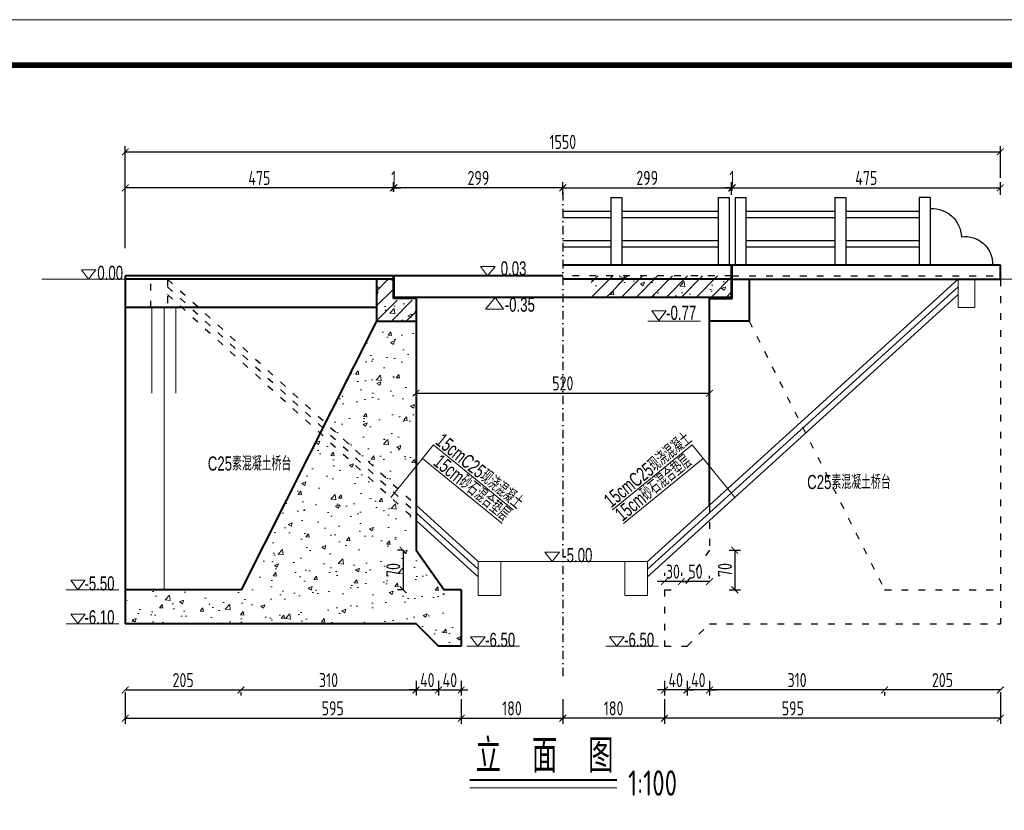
# Model space of a CAD drawing. Header units: inches. Extents: x 112594 to 193184, y 44995 to 116598.
# Tile 35 of 153: x 113900 to 115644, y 75945 to 77345. Entities that reach past the tile are written whole.
import ezdxf

# ---------------------------------------------------------------- set-up
doc = ezdxf.new("R2010")
doc.units = ezdxf.units.IN
doc.header["$MEASUREMENT"] = 0
doc.linetypes.add('ACAD_ISO03W100', pattern=[30, 12, -18])
doc.linetypes.add('DASHDOTX2', pattern=[2, 1, -0.5, 0, -0.5])
doc.layers.get('0').update_dxf_attribs({"lineweight": 15})
for name, color, linetype, lineweight in [('BM1', 7, 'Continuous', 15), ('文字', 7, 'Continuous', 20), ('细实线', 4, 'Continuous', 25), ('虚线', 2, 'ACAD_ISO03W100', 25), ('轮廓线', 1, 'Continuous', 40)]:
    doc.layers.add(name, color=color, linetype=linetype, lineweight=lineweight)
doc.layers.add('轴线', color=3, linetype='DASHDOTX2')
doc.styles.add('HZTXT', font='tssdeng.shx', dxfattribs={"width": 0.75, "bigfont": 'hztxt.shx'})
doc.styles.get("Standard").update_dxf_attribs({"font": 'hztxt_e.shx', "width": 0.7, "bigfont": 'hztxt.shx'})
doc.dimstyles.new('3', dxfattribs={"dimtxt": 25, "dimasz": 12, "dimexe": 10, "dimexo": 30, "dimgap": 5, "dimtad": 1, "dimdec": 0, "dimzin": 0, "dimdsep": 46, "dimtxsty": 'HZTXT', "dimblk": 'ARCHTICK', "dimcen": 0, "dimclrt": 7, "dimazin": 2, "dimtfac": 1, "dimtdec": 0, "dimtix": 1, "dimtmove": 2, "dimatfit": 3, "dimfxl": 250, "dimtolj": 1, "dimtzin": 0, "dimarcsym": 0})
doc.dimstyles.new('6', dxfattribs={"dimtxt": 25, "dimasz": 12, "dimexe": 10, "dimexo": 130, "dimgap": 5, "dimtad": 1, "dimdec": 0, "dimzin": 0, "dimdsep": 46, "dimtxsty": 'HZTXT', "dimblk": 'ARCHTICK', "dimcen": 0, "dimclrt": 7, "dimazin": 2, "dimtfac": 1, "dimtdec": 0, "dimtix": 1, "dimtmove": 2, "dimatfit": 3, "dimfxl": 250, "dimtolj": 1, "dimtzin": 0, "dimarcsym": 0})

# ---------------------------------------------------------------- blocks, each defined once
blk = doc.blocks.new('_ArchTick')
at = {"color": 0, "linetype": 'ByBlock', "const_width": 0.15}
blk.add_lwpolyline([(-0.5, -0.5), (0.5, 0.5)], dxfattribs=at)
blk = doc.blocks.new('*D203')
at = {"color": 0, "lineweight": -2}
for p, q in [((114562.1, 77040.3), (114562.1, 77057.3)), ((114563.1, 77040.3), (114563.1, 77057.3)), ((114562.1, 77047.3), (114550.1, 77047.3)), ((114562.1, 77047.3), (114563.1, 77047.3)), ((114563.1, 77047.3), (114575.1, 77047.3))]:
    blk.add_line(p, q, dxfattribs=at)
at = {"color": 0, "lineweight": -2, "xscale": 12, "yscale": 12, "zscale": 12}
blk.add_blockref('_ArchTick', (114562.1, 77047.3), dxfattribs=at)
at = {"color": 0, "lineweight": -2, "xscale": 12, "yscale": 12, "zscale": 12, "rotation": 180}
blk.add_blockref('_ArchTick', (114563.1, 77047.3), dxfattribs=at)
at = {"color": 7, "insert": (114562.6, 77064.8), "char_height": 25, "attachment_point": 5, "style": 'HZTXT'}
blk.add_mtext('\\A1;1', dxfattribs=at)
blk = doc.blocks.new('三角形')
at = {"layer": '轮廓线', "color": 0, "lineweight": 20}
for p, q in [((24441.9, 199232.1), (24477.5, 199232.1)), ((24459.3, 199208.6), (24441.9, 199232.1)), ((24477.5, 199232.1), (24459.3, 199208.6))]:
    blk.add_line(p, q, dxfattribs=at)
blk = doc.blocks.new('*D204')
at = {"color": 0, "lineweight": -2}
for p, q in [((115637.1, 76157.8), (115432.1, 76157.8)), ((115432.1, 76153.8), (115432.1, 76147.8)), ((115637.1, 76153.8), (115637.1, 76147.8))]:
    blk.add_line(p, q, dxfattribs=at)
at = {"color": 0, "lineweight": -2, "xscale": 12, "yscale": 12, "zscale": 12, "rotation": 180}
blk.add_blockref('_ArchTick', (115432.1, 76157.8), dxfattribs=at)
at = {"color": 0, "lineweight": -2, "xscale": 12, "yscale": 12, "zscale": 12}
blk.add_blockref('_ArchTick', (115637.1, 76157.8), dxfattribs=at)
at = {"color": 7, "insert": (115534.6, 76175.3), "char_height": 25, "attachment_point": 5, "style": 'HZTXT'}
blk.add_mtext('\\A1;205', dxfattribs=at)
blk = doc.blocks.new('*D205')
at = {"color": 0, "lineweight": -2}
for p, q in [((115122.1, 76160.4), (115122.1, 76147.8)), ((115432.1, 76157.8), (115122.1, 76157.8)), ((115432.1, 76153.8), (115432.1, 76147.8))]:
    blk.add_line(p, q, dxfattribs=at)
at = {"color": 0, "lineweight": -2, "xscale": 12, "yscale": 12, "zscale": 12, "rotation": 180}
blk.add_blockref('_ArchTick', (115122.1, 76157.8), dxfattribs=at)
at = {"color": 0, "lineweight": -2, "xscale": 12, "yscale": 12, "zscale": 12}
blk.add_blockref('_ArchTick', (115432.1, 76157.8), dxfattribs=at)
at = {"color": 7, "insert": (115277.1, 76175.3), "char_height": 25, "attachment_point": 5, "style": 'HZTXT'}
blk.add_mtext('\\A1;310', dxfattribs=at)
blk = doc.blocks.new('*D206')
at = {"color": 0, "lineweight": -2}
for p, q in [((115637.1, 76153.8), (115637.1, 76097.8)), ((115042.1, 76141.4), (115042.1, 76097.8)), ((115637.1, 76107.8), (115042.1, 76107.8))]:
    blk.add_line(p, q, dxfattribs=at)
at = {"color": 0, "lineweight": -2, "xscale": 12, "yscale": 12, "zscale": 12, "rotation": 180}
blk.add_blockref('_ArchTick', (115042.1, 76107.8), dxfattribs=at)
at = {"color": 0, "lineweight": -2, "xscale": 12, "yscale": 12, "zscale": 12}
blk.add_blockref('_ArchTick', (115637.1, 76107.8), dxfattribs=at)
at = {"color": 7, "insert": (115269.6, 76125.3), "char_height": 25, "attachment_point": 5, "style": 'HZTXT'}
blk.add_mtext('\\A1;595', dxfattribs=at)
blk = doc.blocks.new('*D207')
at = {"color": 0, "lineweight": -2}
for p, q in [((114087.1, 76157.8), (114292.1, 76157.8)), ((114087.1, 76153.8), (114087.1, 76147.8)), ((114292.1, 76153.8), (114292.1, 76147.8))]:
    blk.add_line(p, q, dxfattribs=at)
at = {"color": 0, "lineweight": -2, "xscale": 12, "yscale": 12, "zscale": 12, "rotation": 180}
blk.add_blockref('_ArchTick', (114087.1, 76157.8), dxfattribs=at)
at = {"color": 0, "lineweight": -2, "xscale": 12, "yscale": 12, "zscale": 12}
blk.add_blockref('_ArchTick', (114292.1, 76157.8), dxfattribs=at)
at = {"color": 7, "insert": (114189.6, 76175.3), "char_height": 25, "attachment_point": 5, "style": 'HZTXT'}
blk.add_mtext('\\A1;205', dxfattribs=at)
blk = doc.blocks.new('*D208')
at = {"color": 0, "lineweight": -2}
for p, q in [((114602.1, 76173.8), (114602.1, 76147.8)), ((114292.1, 76157.8), (114602.1, 76157.8)), ((114292.1, 76153.8), (114292.1, 76147.8))]:
    blk.add_line(p, q, dxfattribs=at)
at = {"color": 0, "lineweight": -2, "xscale": 12, "yscale": 12, "zscale": 12, "rotation": 180}
blk.add_blockref('_ArchTick', (114292.1, 76157.8), dxfattribs=at)
at = {"color": 0, "lineweight": -2, "xscale": 12, "yscale": 12, "zscale": 12}
blk.add_blockref('_ArchTick', (114602.1, 76157.8), dxfattribs=at)
at = {"color": 7, "insert": (114447.1, 76175.3), "char_height": 25, "attachment_point": 5, "style": 'HZTXT'}
blk.add_mtext('\\A1;310', dxfattribs=at)
blk = doc.blocks.new('*D209')
at = {"color": 0, "lineweight": -2}
for p, q in [((114087.1, 76153.8), (114087.1, 76097.8)), ((114682.1, 76141.4), (114682.1, 76097.8)), ((114087.1, 76107.8), (114682.1, 76107.8))]:
    blk.add_line(p, q, dxfattribs=at)
at = {"color": 0, "lineweight": -2, "xscale": 12, "yscale": 12, "zscale": 12, "rotation": 180}
blk.add_blockref('_ArchTick', (114087.1, 76107.8), dxfattribs=at)
at = {"color": 0, "lineweight": -2, "xscale": 12, "yscale": 12, "zscale": 12}
blk.add_blockref('_ArchTick', (114682.1, 76107.8), dxfattribs=at)
at = {"color": 7, "insert": (114454.6, 76125.3), "char_height": 25, "attachment_point": 5, "style": 'HZTXT'}
blk.add_mtext('\\A1;595', dxfattribs=at)
blk = doc.blocks.new('*D210')
at = {"color": 0, "lineweight": -2}
for p, q in [((114087.1, 77040.3), (114087.1, 77057.3)), ((114562.1, 77040.3), (114562.1, 77057.3)), ((114562.1, 77047.3), (114087.1, 77047.3))]:
    blk.add_line(p, q, dxfattribs=at)
at = {"color": 0, "lineweight": -2, "xscale": 12, "yscale": 12, "zscale": 12, "rotation": 180}
blk.add_blockref('_ArchTick', (114087.1, 77047.3), dxfattribs=at)
at = {"color": 0, "lineweight": -2, "xscale": 12, "yscale": 12, "zscale": 12}
blk.add_blockref('_ArchTick', (114562.1, 77047.3), dxfattribs=at)
at = {"color": 7, "insert": (114324.6, 77064.8), "char_height": 25, "attachment_point": 5, "style": 'HZTXT'}
blk.add_mtext('\\A1;475', dxfattribs=at)
blk = doc.blocks.new('*D211')
at = {"color": 0, "lineweight": -2}
for p, q in [((114682.1, 76141.4), (114682.1, 76097.8)), ((114862.1, 76141.4), (114862.1, 76097.8)), ((114682.1, 76107.8), (114862.1, 76107.8))]:
    blk.add_line(p, q, dxfattribs=at)
at = {"color": 0, "lineweight": -2, "xscale": 12, "yscale": 12, "zscale": 12, "rotation": 180}
blk.add_blockref('_ArchTick', (114682.1, 76107.8), dxfattribs=at)
at = {"color": 0, "lineweight": -2, "xscale": 12, "yscale": 12, "zscale": 12}
blk.add_blockref('_ArchTick', (114862.1, 76107.8), dxfattribs=at)
at = {"color": 7, "insert": (114772.1, 76125.3), "char_height": 25, "attachment_point": 5, "style": 'HZTXT'}
blk.add_mtext('\\A1;180', dxfattribs=at)
blk = doc.blocks.new('*D212')
at = {"color": 0, "lineweight": -2}
for p, q in [((115162.1, 77042.2), (115162.1, 77057.3)), ((115637.1, 77034.8), (115637.1, 77057.3)), ((115162.1, 77047.3), (115637.1, 77047.3))]:
    blk.add_line(p, q, dxfattribs=at)
at = {"color": 0, "lineweight": -2, "xscale": 12, "yscale": 12, "zscale": 12, "rotation": 180}
blk.add_blockref('_ArchTick', (115162.1, 77047.3), dxfattribs=at)
at = {"color": 0, "lineweight": -2, "xscale": 12, "yscale": 12, "zscale": 12}
blk.add_blockref('_ArchTick', (115637.1, 77047.3), dxfattribs=at)
at = {"color": 7, "insert": (115399.6, 77064.8), "char_height": 25, "attachment_point": 5, "style": 'HZTXT'}
blk.add_mtext('\\A1;475', dxfattribs=at)
blk = doc.blocks.new('*D213')
at = {"color": 0, "lineweight": -2}
for p, q in [((114862.1, 76141.4), (114862.1, 76097.8)), ((115042.1, 76141.4), (115042.1, 76097.8)), ((115042.1, 76107.8), (114862.1, 76107.8))]:
    blk.add_line(p, q, dxfattribs=at)
at = {"color": 0, "lineweight": -2, "xscale": 12, "yscale": 12, "zscale": 12, "rotation": 180}
blk.add_blockref('_ArchTick', (114862.1, 76107.8), dxfattribs=at)
at = {"color": 0, "lineweight": -2, "xscale": 12, "yscale": 12, "zscale": 12}
blk.add_blockref('_ArchTick', (115042.1, 76107.8), dxfattribs=at)
at = {"color": 7, "insert": (114952.1, 76125.3), "char_height": 25, "attachment_point": 5, "style": 'HZTXT'}
blk.add_mtext('\\A1;180', dxfattribs=at)
blk = doc.blocks.new('*D184')
at = {"color": 0, "lineweight": -2}
for p, q in [((114862.1, 77034.8), (114862.1, 77057.3)), ((115161.1, 77034.8), (115161.1, 77057.3)), ((114862.1, 77047.3), (115161.1, 77047.3))]:
    blk.add_line(p, q, dxfattribs=at)
at = {"color": 0, "lineweight": -2, "xscale": 12, "yscale": 12, "zscale": 12, "rotation": 180}
blk.add_blockref('_ArchTick', (114862.1, 77047.3), dxfattribs=at)
at = {"color": 0, "lineweight": -2, "xscale": 12, "yscale": 12, "zscale": 12}
blk.add_blockref('_ArchTick', (115161.1, 77047.3), dxfattribs=at)
at = {"color": 7, "insert": (115011.6, 77064.8), "char_height": 25, "attachment_point": 5, "style": 'HZTXT'}
blk.add_mtext('\\A1;299', dxfattribs=at)
blk = doc.blocks.new('*D188')
at = {"color": 0, "lineweight": -2}
for p, q in [((114563.1, 77040.3), (114563.1, 77057.3)), ((114862.1, 77040.3), (114862.1, 77057.3)), ((114862.1, 77047.3), (114563.1, 77047.3))]:
    blk.add_line(p, q, dxfattribs=at)
at = {"color": 0, "lineweight": -2, "xscale": 12, "yscale": 12, "zscale": 12, "rotation": 180}
blk.add_blockref('_ArchTick', (114563.1, 77047.3), dxfattribs=at)
at = {"color": 0, "lineweight": -2, "xscale": 12, "yscale": 12, "zscale": 12}
blk.add_blockref('_ArchTick', (114862.1, 77047.3), dxfattribs=at)
at = {"color": 7, "insert": (114712.6, 77064.8), "char_height": 25, "attachment_point": 5, "style": 'HZTXT'}
blk.add_mtext('\\A1;299', dxfattribs=at)
blk = doc.blocks.new('*D191')
at = {"color": 0, "lineweight": -2}
for p, q in [((114087.1, 76940.3), (114087.1, 77121.1)), ((115637.1, 77064.8), (115637.1, 77121.1)), ((114087.1, 77111.1), (115637.1, 77111.1))]:
    blk.add_line(p, q, dxfattribs=at)
at = {"color": 0, "lineweight": -2, "xscale": 12, "yscale": 12, "zscale": 12, "rotation": 180}
blk.add_blockref('_ArchTick', (114087.1, 77111.1), dxfattribs=at)
at = {"color": 0, "lineweight": -2, "xscale": 12, "yscale": 12, "zscale": 12}
blk.add_blockref('_ArchTick', (115637.1, 77111.1), dxfattribs=at)
at = {"color": 7, "insert": (114862.1, 77128.6), "char_height": 25, "attachment_point": 5, "style": 'HZTXT'}
blk.add_mtext('\\A1;1550', dxfattribs=at)
blk = doc.blocks.new('*D192')
at = {"color": 0, "lineweight": -2}
for p, q in [((114642.1, 76173.8), (114642.1, 76147.8)), ((114682.1, 76173.8), (114682.1, 76147.8)), ((114642.1, 76157.8), (114630.1, 76157.8)), ((114642.1, 76157.8), (114682.1, 76157.8)), ((114682.1, 76157.8), (114694.1, 76157.8))]:
    blk.add_line(p, q, dxfattribs=at)
at = {"color": 0, "lineweight": -2, "xscale": 12, "yscale": 12, "zscale": 12}
blk.add_blockref('_ArchTick', (114642.1, 76157.8), dxfattribs=at)
at = {"color": 0, "lineweight": -2, "xscale": 12, "yscale": 12, "zscale": 12, "rotation": 180}
blk.add_blockref('_ArchTick', (114682.1, 76157.8), dxfattribs=at)
at = {"color": 7, "insert": (114662.1, 76175.3), "char_height": 25, "attachment_point": 5, "style": 'HZTXT'}
blk.add_mtext('\\A1;40', dxfattribs=at)
blk = doc.blocks.new('*D193')
at = {"color": 0, "lineweight": -2}
for p, q in [((114602.1, 76173.8), (114602.1, 76147.8)), ((114642.1, 76173.8), (114642.1, 76147.8)), ((114602.1, 76157.8), (114590.1, 76157.8)), ((114602.1, 76157.8), (114642.1, 76157.8)), ((114642.1, 76157.8), (114654.1, 76157.8))]:
    blk.add_line(p, q, dxfattribs=at)
at = {"color": 0, "lineweight": -2, "xscale": 12, "yscale": 12, "zscale": 12}
blk.add_blockref('_ArchTick', (114602.1, 76157.8), dxfattribs=at)
at = {"color": 0, "lineweight": -2, "xscale": 12, "yscale": 12, "zscale": 12, "rotation": 180}
blk.add_blockref('_ArchTick', (114642.1, 76157.8), dxfattribs=at)
at = {"color": 7, "insert": (114622.1, 76175.3), "char_height": 25, "attachment_point": 5, "style": 'HZTXT'}
blk.add_mtext('\\A1;40', dxfattribs=at)
blk = doc.blocks.new('*D194')
at = {"color": 0, "lineweight": -2}
for p, q in [((115042.1, 76173.8), (115042.1, 76147.8)), ((115082.1, 76173.8), (115082.1, 76147.8)), ((115042.1, 76157.8), (115030.1, 76157.8)), ((115082.1, 76157.8), (115042.1, 76157.8)), ((115082.1, 76157.8), (115094.1, 76157.8))]:
    blk.add_line(p, q, dxfattribs=at)
at = {"color": 0, "lineweight": -2, "xscale": 12, "yscale": 12, "zscale": 12}
blk.add_blockref('_ArchTick', (115042.1, 76157.8), dxfattribs=at)
at = {"color": 0, "lineweight": -2, "xscale": 12, "yscale": 12, "zscale": 12, "rotation": 180}
blk.add_blockref('_ArchTick', (115082.1, 76157.8), dxfattribs=at)
at = {"color": 7, "insert": (115062.1, 76175.3), "char_height": 25, "attachment_point": 5, "style": 'HZTXT'}
blk.add_mtext('\\A1;40', dxfattribs=at)
blk = doc.blocks.new('*D195')
at = {"color": 0, "lineweight": -2}
for p, q in [((115082.1, 76173.8), (115082.1, 76147.8)), ((115122.1, 76173.8), (115122.1, 76147.8)), ((115082.1, 76157.8), (115070.1, 76157.8)), ((115122.1, 76157.8), (115082.1, 76157.8)), ((115122.1, 76157.8), (115134.1, 76157.8))]:
    blk.add_line(p, q, dxfattribs=at)
at = {"color": 0, "lineweight": -2, "xscale": 12, "yscale": 12, "zscale": 12}
blk.add_blockref('_ArchTick', (115082.1, 76157.8), dxfattribs=at)
at = {"color": 0, "lineweight": -2, "xscale": 12, "yscale": 12, "zscale": 12, "rotation": 180}
blk.add_blockref('_ArchTick', (115122.1, 76157.8), dxfattribs=at)
at = {"color": 7, "insert": (115102.1, 76175.3), "char_height": 25, "attachment_point": 5, "style": 'HZTXT'}
blk.add_mtext('\\A1;40', dxfattribs=at)
blk = doc.blocks.new('*D196')
at = {"color": 0, "lineweight": -2}
for p, q in [((115072.1, 76365.3), (115072.1, 76360)), ((115122.1, 76355.3), (115122.1, 76360)), ((115122.1, 76350), (115072.1, 76350))]:
    blk.add_line(p, q, dxfattribs=at)
at = {"color": 0, "lineweight": -2, "xscale": 12, "yscale": 12, "zscale": 12, "rotation": 180}
blk.add_blockref('_ArchTick', (115072.1, 76350), dxfattribs=at)
at = {"color": 0, "lineweight": -2, "xscale": 12, "yscale": 12, "zscale": 12}
blk.add_blockref('_ArchTick', (115122.1, 76350), dxfattribs=at)
at = {"color": 7, "insert": (115097.1, 76367.5), "char_height": 25, "attachment_point": 5, "style": 'HZTXT'}
blk.add_mtext('\\A1;50', dxfattribs=at)
blk = doc.blocks.new('*D197')
at = {"color": 0, "lineweight": -2}
for p, q in [((115042.1, 76365.3), (115042.1, 76360)), ((115072.1, 76365.3), (115072.1, 76360)), ((115042.1, 76350), (115030.1, 76350)), ((115072.1, 76350), (115042.1, 76350)), ((115072.1, 76350), (115084.1, 76350))]:
    blk.add_line(p, q, dxfattribs=at)
at = {"color": 0, "lineweight": -2, "xscale": 12, "yscale": 12, "zscale": 12}
blk.add_blockref('_ArchTick', (115042.1, 76350), dxfattribs=at)
at = {"color": 0, "lineweight": -2, "xscale": 12, "yscale": 12, "zscale": 12, "rotation": 180}
blk.add_blockref('_ArchTick', (115072.1, 76350), dxfattribs=at)
at = {"color": 7, "insert": (115057.1, 76367.5), "char_height": 25, "attachment_point": 5, "style": 'HZTXT'}
blk.add_mtext('\\A1;30', dxfattribs=at)
blk = doc.blocks.new('*D199')
at = {"color": 0, "lineweight": -2}
for p, q in [((114579.3, 76405.3), (114569.3, 76405.3)), ((114579.3, 76405.3), (114579.3, 76335.3)), ((114579.3, 76335.3), (114569.3, 76335.3))]:
    blk.add_line(p, q, dxfattribs=at)
at = {"color": 0, "lineweight": -2, "xscale": 12, "yscale": 12, "zscale": 12}
for p, rotation in [((114579.3, 76405.3), 90), ((114579.3, 76335.3), 270)]:
    blk.add_blockref('_ArchTick', p, dxfattribs=dict(at, rotation=rotation))
at = {"color": 7, "insert": (114561.8, 76370.3), "char_height": 25, "attachment_point": 5, "rotation": 90, "style": 'HZTXT'}
blk.add_mtext('\\A1;70', dxfattribs=at)
blk = doc.blocks.new('*D200')
at = {"color": 0, "lineweight": -2}
for p, q in [((115156.8, 76405.3), (115176.8, 76405.3)), ((115166.8, 76405.3), (115166.8, 76335.3)), ((115156.8, 76335.3), (115176.8, 76335.3))]:
    blk.add_line(p, q, dxfattribs=at)
at = {"color": 0, "lineweight": -2, "xscale": 12, "yscale": 12, "zscale": 12}
for p, rotation in [((115166.8, 76405.3), 90), ((115166.8, 76335.3), 270)]:
    blk.add_blockref('_ArchTick', p, dxfattribs=dict(at, rotation=rotation))
at = {"color": 7, "insert": (115149.3, 76370.3), "char_height": 25, "attachment_point": 5, "rotation": 90, "style": 'HZTXT'}
blk.add_mtext('\\A1;70', dxfattribs=at)
blk = doc.blocks.new('*D202')
at = {"color": 0, "lineweight": -2}
for p, q in [((115161.1, 77042.2), (115161.1, 77057.3)), ((115162.1, 77042.2), (115162.1, 77057.3)), ((115161.1, 77047.3), (115149.1, 77047.3)), ((115162.1, 77047.3), (115161.1, 77047.3)), ((115162.1, 77047.3), (115174.1, 77047.3))]:
    blk.add_line(p, q, dxfattribs=at)
at = {"color": 0, "lineweight": -2, "xscale": 12, "yscale": 12, "zscale": 12}
blk.add_blockref('_ArchTick', (115161.1, 77047.3), dxfattribs=at)
at = {"color": 0, "lineweight": -2, "xscale": 12, "yscale": 12, "zscale": 12, "rotation": 180}
blk.add_blockref('_ArchTick', (115162.1, 77047.3), dxfattribs=at)
at = {"color": 7, "insert": (115161.6, 77064.8), "char_height": 25, "attachment_point": 5, "style": 'HZTXT'}
blk.add_mtext('\\A1;1', dxfattribs=at)
blk = doc.blocks.new('*D228')
at = {"color": 0, "lineweight": -2}
for p, q in [((114602.1, 76683.5), (114602.1, 76673.5)), ((114602.1, 76683.5), (115122.1, 76683.5)), ((115122.1, 76683.5), (115122.1, 76673.5))]:
    blk.add_line(p, q, dxfattribs=at)
at = {"color": 0, "lineweight": -2, "xscale": 12, "yscale": 12, "zscale": 12, "rotation": 180}
blk.add_blockref('_ArchTick', (114602.1, 76683.5), dxfattribs=at)
at = {"color": 0, "lineweight": -2, "xscale": 12, "yscale": 12, "zscale": 12}
blk.add_blockref('_ArchTick', (115122.1, 76683.5), dxfattribs=at)
at = {"color": 7, "insert": (114862.1, 76701), "char_height": 25, "attachment_point": 5, "style": 'HZTXT'}
blk.add_mtext('\\A1;520', dxfattribs=at)
blk = doc.blocks.new('*D234')
at = {"color": 0, "lineweight": -2}
for p, q in [((114642.1, 76173.8), (114642.1, 76147.8)), ((114682.1, 76173.8), (114682.1, 76147.8)), ((114642.1, 76157.8), (114630.1, 76157.8)), ((114642.1, 76157.8), (114682.1, 76157.8)), ((114682.1, 76157.8), (114694.1, 76157.8))]:
    blk.add_line(p, q, dxfattribs=at)
at = {"color": 0, "lineweight": -2, "xscale": 12, "yscale": 12, "zscale": 12}
blk.add_blockref('_ArchTick', (114642.1, 76157.8), dxfattribs=at)
at = {"color": 0, "lineweight": -2, "xscale": 12, "yscale": 12, "zscale": 12, "rotation": 180}
blk.add_blockref('_ArchTick', (114682.1, 76157.8), dxfattribs=at)
at = {"color": 7, "insert": (114662.1, 76175.3), "char_height": 25, "attachment_point": 5, "style": 'HZTXT'}
blk.add_mtext('\\A1;40', dxfattribs=at)
blk = doc.blocks.new('*D235')
at = {"color": 0, "lineweight": -2}
for p, q in [((114602.1, 76173.8), (114602.1, 76147.8)), ((114642.1, 76173.8), (114642.1, 76147.8)), ((114602.1, 76157.8), (114590.1, 76157.8)), ((114602.1, 76157.8), (114642.1, 76157.8)), ((114642.1, 76157.8), (114654.1, 76157.8))]:
    blk.add_line(p, q, dxfattribs=at)
at = {"color": 0, "lineweight": -2, "xscale": 12, "yscale": 12, "zscale": 12}
blk.add_blockref('_ArchTick', (114602.1, 76157.8), dxfattribs=at)
at = {"color": 0, "lineweight": -2, "xscale": 12, "yscale": 12, "zscale": 12, "rotation": 180}
blk.add_blockref('_ArchTick', (114642.1, 76157.8), dxfattribs=at)
at = {"color": 7, "insert": (114622.1, 76175.3), "char_height": 25, "attachment_point": 5, "style": 'HZTXT'}
blk.add_mtext('\\A1;40', dxfattribs=at)
blk = doc.blocks.new('dasfgfhfdgtf')
at = {"layer": '细实线'}
for p, q in [((53338.6, -33988.3), (53338.6, -33868.3)), ((53338.6, -33868.3), (53358.6, -33868.3)), ((53338.6, -33988.3), (53338.6, -33868.3)), ((53358.6, -33868.3), (53358.6, -33988.3)), ((53358.6, -33868.3), (53358.6, -33988.3))]:
    blk.add_line(p, q, dxfattribs=at)
for centre, radius, start, end in [((53336.3, -33940.4), 52.5, 87.3986, 177.3524), ((53277.1, -33985.6), 48.1, 81.899, 182.8519)]:
    blk.add_arc(centre, radius, start, end, dxfattribs=at)

msp = doc.modelspace()

# ---------------------------------------------------------------- hatches: boundary and pattern name
h = msp.add_hatch()
h.set_pattern_fill('ANSI31', color=256, scale=150, style=0)
h.set_pattern_definition([(45, (91182.712, -46584.67), (-13.2582521, 13.2582521), [])])
h.paths.add_polyline_path([(114532.11826, 76811.27109), (114602.11826, 76811.27109), (114602.11826, 76848.27109), (114562.11826, 76848.27109), (114562.11826, 76885.27109), (114532.11826, 76885.27109)])
h = msp.add_hatch()
h.set_pattern_fill('AR-CONC', color=256, scale=10, style=0)
h.set_pattern_definition([(50, (91182.71, -46584.67), (71.726018, -6.275213), [7.5, -82.5]), (355, (91182.71, -46584.67), (-13.875133, 75.219213), [6, -66]), (100.4514, (91188.69, -46585.19), (57.85094, 68.943954), [6.37402, -70.11421]), (46.1842, (91182.71, -46564.67), (106.724105, -16.5519), [11.25, -123.75]), (96.6356, (91191.61, -46566.05), (93.46627, 97.41179), [9.56103, -105.1713]), (351.1842, (91182.71, -46564.67), (93.46619, 97.41186), [9, -99]), (21, (91192.71, -46569.67), (59.690705, -40.26189), [7.5, -82.5]), (326, (91192.71, -46569.67), (24.331533, 72.515005), [6, -66]), (71.4514, (91197.686, -46573.025), (84.022263, 32.25305), [6.37402, -70.11421]), (37.5, (91182.712, -46584.67), (1.2159855, 33.2893854), [0, -65.2, 0, -67, 0, -66.25]), (7.5, (91182.712, -46584.67), (26.306954, 39.441171), [0, -38.2, 0, -63.7, 0, -25.25]), (327.5, (91160.412, -46584.67), (53.3822436, -2.255487), [0, -25, 0, -78, 0, -103.5]), (317.5, (91150.41, -46584.67), (58.318617, 10.010498), [0, -32.5, 0, -51.8, 0, -73.5])])
h.paths.add_polyline_path([(114532.11826, 76811.27109), (114602.11826, 76811.27109), (114602.11826, 76848.27109), (114562.11826, 76848.27109), (114562.11826, 76885.27109), (114532.11826, 76885.27109)])
h = msp.add_hatch()
h.set_pattern_fill('AR-CONC', color=256, scale=10, style=0)
h.set_pattern_definition([(50, (91282.71, -46584.67), (71.726018, -6.275213), [7.5, -82.5]), (355, (91282.71, -46584.67), (-13.875133, 75.219213), [6, -66]), (100.4514, (91288.69, -46585.19), (57.85094, 68.943954), [6.37402, -70.11421]), (46.1842, (91282.71, -46564.67), (106.724105, -16.5519), [11.25, -123.75]), (96.6356, (91291.61, -46566.05), (93.46627, 97.41179), [9.56103, -105.1713]), (351.1842, (91282.71, -46564.67), (93.46619, 97.41186), [9, -99]), (21, (91292.71, -46569.67), (59.690705, -40.26189), [7.5, -82.5]), (326, (91292.71, -46569.67), (24.331533, 72.515005), [6, -66]), (71.4514, (91297.686, -46573.025), (84.022263, 32.25305), [6.37402, -70.11421]), (37.5, (91282.712, -46584.67), (1.2159855, 33.2893854), [0, -65.2, 0, -67, 0, -66.25]), (7.5, (91282.712, -46584.67), (26.306954, 39.441171), [0, -38.2, 0, -63.7, 0, -25.25]), (327.5, (91260.412, -46584.67), (53.3822436, -2.255487), [0, -25, 0, -78, 0, -103.5]), (317.5, (91250.41, -46584.67), (58.318617, 10.010498), [0, -32.5, 0, -51.8, 0, -73.5])])
h.paths.add_polyline_path([(114912.11826, 76853.27109), (115161.11826, 76853.27109), (115161.11826, 76891.20109), (114912.11826, 76891.20109)])
h = msp.add_hatch()
h.set_pattern_fill('ANSI31', color=256, scale=150, style=0)
h.set_pattern_definition([(45, (91282.712, -46584.67), (-13.2582521, 13.2582521), [])])
h.paths.add_polyline_path([(114912.11826, 76853.27109), (115161.11826, 76853.27109), (115161.11826, 76891.20109), (114912.11826, 76891.20109)])
h = msp.add_hatch()
h.set_pattern_fill('AR-CONC', color=256, scale=10, style=0)
h.set_pattern_definition([(50, (0, 0), (71.726018, -6.275213), [7.5, -82.5]), (355, (0, 0), (-13.875133, 75.219213), [6, -66]), (100.4514, (5.98, -0.52), (57.850938, 68.943954), [6.37402, -70.11421]), (46.1842, (0, 20), (106.724105, -16.5519), [11.25, -123.75]), (96.6356, (8.89, 18.62), (93.46627, 97.41179), [9.56103, -105.1713]), (351.1842, (0, 20), (93.466195, 97.41186), [9, -99]), (21, (10, 15), (59.690705, -40.26189), [7.5, -82.5]), (326, (10, 15), (24.331533, 72.515005), [6, -66]), (71.4514, (14.974, 11.645), (84.022263, 32.25305), [6.37402, -70.11421]), (37.5, (0, 0), (1.2159855, 33.2893854), [0, -65.2, 0, -67, 0, -66.25]), (7.5, (0, 0), (26.306954, 39.441171), [0, -38.2, 0, -63.7, 0, -25.25]), (327.5, (-22.3, 0), (53.3822436, -2.255487), [0, -25, 0, -78, 0, -103.5]), (317.5, (-32.3, 0), (58.318617, 10.010498), [0, -32.5, 0, -51.8, 0, -73.5])])
h.paths.add_polyline_path([(114602.11826, 76275.27406), (114642.11826, 76235.27406), (114682.11826, 76235.27406), (114682.11826, 76335.27406), (114652.11826, 76335.27406), (114602.11826, 76405.27406), (114602.11826, 76458.24187), (114432.06582, 76612.83499), (114292.11826, 76335.27406), (114087.11826, 76335.27406), (114087.11826, 76275.27406)])
h.paths.add_polyline_path([(114602.11826, 76811.27109), (114532.11826, 76811.27109), (114441.4107, 76631.36887), (114569.8992, 76514.56114), (114602.11826, 76554.07967)])
h.paths.add_polyline_path([(114543.03212, 76351.76444), (114543.03212, 76388.78367), (114580.53212, 76388.78367), (114580.53212, 76351.76444)], flags=24)

# ---------------------------------------------------------------- linework, layer by layer
for p, q in [((114087.11826, 76885.27109), (113939.3248, 76885.27109)), ((115012.11826, 76385.27109), (115562.11826, 76885.27109)), ((115562.11826, 76885.27109), (115562.11826, 76835.27109)), ((115592.11826, 76835.27109), (115592.11826, 76885.27109)), ((115637.11826, 76885.27109), (115740.93599, 76885.27109)), ((115012.11826, 76371.75648), (115562.11826, 76871.75648)), ((114742.21968, 76853.27109), (114725.23743, 76832.34461)), ((114757.07457, 76832.34461), (114742.21968, 76853.27109)), ((115012.11826, 76358.24187), (115562.11826, 76858.24187)), ((114134.33174, 76835.27109), (114134.33174, 76683.60278)), ((114155.84268, 76835.27109), (114155.84268, 76335.27406)), ((114176.54602, 76835.27109), (114176.54602, 76683.60278)), ((114725.23743, 76832.34461), (114757.07457, 76832.34461)), ((115562.11826, 76835.27109), (115592.11826, 76835.27109)), ((115105.93346, 76811.27109), (115012.66627, 76811.27109)), ((114633.15311, 76592.14569), (114557.24299, 76499.03757)), ((114633.15311, 76592.14569), (114774.33567, 76477.04096)), ((115091.08341, 76592.14569), (114949.90085, 76477.04096)), ((115091.08341, 76592.14569), (115166.99353, 76499.03757)), ((114613.38358, 76567.89723), (114754.56614, 76452.7925)), ((115110.85294, 76567.89723), (114969.67038, 76452.7925)), ((114602.11826, 76485.27109), (114712.11826, 76385.27109)), ((114602.11826, 76471.75648), (114712.11826, 76371.75648)), ((114602.11826, 76458.24187), (114712.11826, 76358.24187)), ((114862.11826, 76385.27109), (114712.11826, 76385.27109)), ((114712.11826, 76325.27109), (114712.11826, 76385.27109)), ((114752.11826, 76385.27109), (114752.11826, 76325.27109)), ((114862.11826, 76385.27109), (115012.11826, 76385.27109)), ((114972.11826, 76385.27109), (114972.11826, 76325.27109)), ((115012.11826, 76325.27109), (115012.11826, 76385.27109)), ((114075.52143, 76335.27406), (113982.25424, 76335.27406)), ((114752.11826, 76325.27109), (114712.11826, 76325.27109)), ((114972.11826, 76325.27109), (115012.11826, 76325.27109)), ((114075.52143, 76275.27406), (113982.25424, 76275.27406)), ((114785.24125, 76235.27406), (114691.97406, 76235.27406)), ((115031.45309, 76235.27406), (114938.1859, 76235.27406))]:
    msp.add_line(p, q)
at = {"ltscale": 2}
msp.add_line((114697.54818, 75984.60094), (114957.8711, 75984.60094), dxfattribs=at)
at = {"layer": 'BM1', "linetype": 'Continuous'}
msp.add_line((116836.39029, 77345.15713), (112593.56197, 77345.15713), dxfattribs=at)
at = {"layer": 'BM1', "color": 0, "linetype": 'Continuous', "const_width": 9.99898}
msp.add_lwpolyline([(112761.40607, 74394.84897), (112761.40607, 77264.85614), (116786.3954, 77264.85614), (116786.3954, 74394.84897)], close=True, dxfattribs=at)
at = {"layer": '细实线'}
for p, q in [((114947.11826, 77030.27109), (114947.11826, 76910.27109)), ((114947.11826, 77030.27109), (114967.11826, 77030.27109)), ((114967.11826, 76910.27109), (114967.11826, 77030.27109)), ((115137.11826, 77030.27109), (115137.11826, 76910.27109)), ((115137.11826, 77030.27109), (115157.11826, 77030.27109)), ((115157.11826, 76910.27109), (115157.11826, 77030.27109)), ((115167.11826, 77030.27109), (115167.11826, 76910.27109)), ((115167.11826, 77030.27109), (115187.11826, 77030.27109)), ((115187.11826, 76910.27109), (115187.11826, 77030.27109)), ((115344.05287, 77030.27109), (115344.05287, 76910.27109)), ((115344.05287, 77030.27109), (115364.05287, 77030.27109)), ((115364.05287, 76910.27109), (115364.05287, 77030.27109)), ((114862.11826, 77006.27109), (114947.11826, 77006.27109)), ((114967.11826, 77006.27109), (115137.11826, 77006.27109)), ((115187.11826, 77006.27109), (115344.05287, 77006.27109)), ((115364.05287, 77006.27109), (115493.55319, 77006.27109)), ((114947.11826, 76994.27109), (114862.11826, 76994.27109)), ((115137.11826, 76994.27109), (114967.11826, 76994.27109)), ((115344.05287, 76994.27109), (115187.11826, 76994.27109)), ((115493.55319, 76994.27109), (115364.05287, 76994.27109)), ((114862.11826, 76954.27109), (114947.11826, 76954.27109)), ((114967.11826, 76954.27109), (115137.11826, 76954.27109)), ((115187.11826, 76954.27109), (115344.05287, 76954.27109)), ((115364.05287, 76954.27109), (115493.55319, 76954.27109)), ((114947.11826, 76942.27109), (114862.11826, 76942.27109)), ((115137.11826, 76942.27109), (114967.11826, 76942.27109)), ((115344.05287, 76942.27109), (115187.11826, 76942.27109)), ((115493.55319, 76942.27109), (115364.05287, 76942.27109))]:
    msp.add_line(p, q, dxfattribs=at)
at = {"layer": '虚线'}
for p, q in [((114132.11826, 76835.27109), (114132.11826, 76885.27109)), ((114162.11826, 76885.27109), (114602.11826, 76485.27109)), ((114162.11826, 76885.27109), (114162.11826, 76835.27109)), ((115161.11826, 76891.20109), (114862.11826, 76891.20109)), ((115162.11826, 76891.20109), (115637.11826, 76891.20109)), ((115637.11826, 76885.27109), (115637.11826, 76275.27406)), ((114162.11826, 76871.75648), (114602.11826, 76471.75648)), ((114162.11826, 76858.24187), (114602.11826, 76458.24187)), ((114162.11826, 76835.27109), (114132.11826, 76835.27109)), ((115192.11826, 76811.27109), (115432.11826, 76335.27406)), ((115122.11826, 76694.27406), (115122.11826, 76695.27109)), ((115122.11826, 76485.27109), (115122.11826, 76405.27406)), ((115122.11826, 76405.27406), (115072.11826, 76335.27406)), ((115042.11826, 76335.27406), (115042.11826, 76235.27406)), ((115042.11826, 76335.27406), (115072.11826, 76335.27406)), ((115432.11826, 76335.27406), (115637.11826, 76335.27406)), ((115082.11826, 76235.27406), (115122.11826, 76275.27406)), ((115122.11826, 76275.27406), (115637.11826, 76275.27406)), ((115042.11826, 76235.27406), (115082.11826, 76235.27406))]:
    msp.add_line(p, q, dxfattribs=at)
at = {"layer": '轮廓线', "color": 0, "lineweight": 20}
for p, q in [((114009.58317, 76902.2111), (114035.25838, 76902.2111)), ((114022.129, 76885.27109), (114009.58317, 76902.2111)), ((114035.25838, 76902.2111), (114022.129, 76885.27109)), ((114716.34985, 76908.1411), (114742.02507, 76908.1411)), ((114728.89569, 76891.20109), (114716.34985, 76908.1411)), ((114742.02507, 76908.1411), (114728.89569, 76891.20109))]:
    msp.add_line(p, q, dxfattribs=at)
at = {"layer": '轮廓线'}
for p, q in [((115161.11826, 76910.27109), (114862.11826, 76910.27109)), ((115161.11826, 76853.27109), (115161.11826, 76910.27109)), ((115162.11826, 76851.27109), (115162.11826, 76910.27109)), ((115637.11826, 76910.27109), (115162.11826, 76910.27109)), ((115637.11826, 76885.27109), (115637.11826, 76910.27109)), ((114562.11826, 76891.20109), (114087.11826, 76891.20109)), ((114087.11826, 76891.20109), (114087.11826, 76275.27406)), ((114532.11826, 76885.27109), (114087.11826, 76885.27109)), ((114562.11826, 76885.27109), (114532.11826, 76885.27109)), ((114532.11826, 76885.27109), (114532.11826, 76811.27109)), ((114562.11826, 76851.27109), (114562.11826, 76891.20109)), ((114563.11826, 76853.27109), (114563.11826, 76891.27109)), ((114862.11826, 76891.20109), (114563.11826, 76891.20109)), ((115161.11826, 76885.27109), (114862.11826, 76885.27109)), ((115162.11826, 76885.27109), (115637.11826, 76885.27109)), ((115192.11826, 76885.27109), (115192.11826, 76811.27109)), ((114602.11826, 76851.27109), (114562.11826, 76851.27109)), ((115161.11826, 76853.27109), (114563.11826, 76853.27109)), ((114602.11826, 76851.27109), (114602.11826, 76405.27406)), ((115122.11826, 76807.27109), (115122.11826, 76851.27109)), ((115122.11826, 76851.27109), (115162.11826, 76851.27109)), ((114532.11826, 76835.27109), (114087.11826, 76835.27109)), ((114532.11826, 76811.27109), (114292.11826, 76335.27406)), ((114532.11826, 76811.27109), (114602.11826, 76811.27109)), ((115192.11826, 76811.27109), (115122.11826, 76811.27109)), ((115122.11826, 76485.27109), (115122.11826, 76807.27109)), ((114602.11826, 76405.27406), (114652.11826, 76335.27406)), ((114292.11826, 76335.27406), (114087.11826, 76335.27406)), ((114682.11826, 76335.27406), (114652.11826, 76335.27406)), ((114682.11826, 76335.27406), (114682.11826, 76235.27406)), ((114602.11826, 76275.27406), (114087.11826, 76275.27406)), ((114642.11826, 76235.27406), (114602.11826, 76275.27406)), ((114682.11826, 76235.27406), (114642.11826, 76235.27406))]:
    msp.add_line(p, q, dxfattribs=at)
at = {"layer": '轮廓线', "ltscale": 2}
msp.add_line((114697.54818, 75998.3667), (114957.8711, 75998.3667), dxfattribs=at)
at = {"layer": '轴线', "ltscale": 15}
msp.add_line((114862.11826, 77040.11021), (114862.11826, 76174.6653), dxfattribs=at)

# ---------------------------------------------------------------- block references
at = {"xscale": 0.7200000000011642, "yscale": 0.7200000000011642, "zscale": 0.7200000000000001}
for p in [(97421.51619, -66617.88651), (97232.36682, -67044.88651), (96392.4036, -67094.88354), (96392.4036, -67154.88354), (97100.64278, -67194.88354), (97346.85463, -67194.88354)]:
    msp.add_blockref('三角形', p, dxfattribs=at)
at = {"layer": '细实线', "xscale": -1}
msp.add_blockref('dasfgfhfdgtf', (168852.19845, 110898.5646), dxfattribs=at)

# ---------------------------------------------------------------- texts
at = {"width": 0.7}
for s, p in [('0.03', (114752.1163, 76892.07745)), ('0.00', (114037.6576, 76884.14745)), ('-0.35', (114759.31471, 76827.86486)), ('-0.77', (115045.1332, 76813.40385)), ('C25素混凝土桥台', (114233.31996, 76546.47567)), ('C25素混凝土桥台', (115294.98088, 76513.65725)), ('-5.00', (114861.16503, 76384.14745)), ('-5.50', (114014.72117, 76334.15043)), ('-6.10', (114014.72117, 76274.15043)), ('-6.50', (114724.44099, 76234.15043)), ('-6.50', (114970.65284, 76234.15043))]:
    msp.add_text(s, height=25, dxfattribs=at).set_placement(p)
for s, rotation, p in [('15cmC25现浇混凝土', 39.19001754, (114947.83854, 76479.51886)), ('15cmC25现浇混凝土', 320.80998246, (114634.77887, 76594.9795)), ('15cm砂石混合垫层', 39.19001754, (114967.60807, 76455.27039)), ('15cm砂石混合垫层', 320.80998246, (114630.99484, 76557.69822))]:
    msp.add_text(s, height=25, rotation=rotation, dxfattribs=at).set_placement(p)
at = {"layer": '文字', "style": 'HZTXT', "width": 0.75}
for s, height, p in [('立  面  图', 60, (114707.66135, 76011.13759)), ('1:100', 45, (114977.76492, 75970.39509))]:
    msp.add_text(s, height=height, dxfattribs=at).set_placement(p)

# ---------------------------------------------------------------- dimensions: what is measured, and where the dimension line sits
for base, p1, p2, dimstyle, picture, middle in [((115637.11826, 77111.14644), (114087.11826, 76910.27109), (115637.11826, 77034.8322), '3', '*D191', (114862.11826, 77128.64644)), ((114563.11826, 77047.29551), (114562.11826, 76910.27109), (114563.11826, 76910.27109), '6', '*D203', (114562.61826, 77064.79551)), ((115042.11826, 76350.03187), (115072.11826, 76335.27406), (115042.11826, 76335.27406), '3', '*D197', (115057.11826, 76367.53187)), ((115072.11826, 76350.03187), (115122.11826, 76325.27406), (115072.11826, 76335.27406), '3', '*D196', (115097.11826, 76367.53187)), ((115042.11826, 76157.77575), (115082.11826, 76203.80459), (115042.11826, 76203.80459), '3', '*D194', (115062.11826, 76175.27575)), ((115082.11826, 76157.77575), (115122.11826, 76203.80459), (115082.11826, 76203.80459), '3', '*D195', (115102.11826, 76175.27575)), ((115122.11826, 76157.77575), (115432.11826, 76183.80459), (115122.11826, 76190.37258), '3', '*D205', (115277.11826, 76175.27575)), ((115432.11826, 76157.77575), (115637.11826, 76183.80459), (115432.11826, 76183.80459), '3', '*D204', (115534.61826, 76175.27575)), ((114862.11826, 76107.79326), (115042.11826, 76171.3519), (114862.11826, 76171.3519), '3', '*D213', (114952.11826, 76125.29326))]:
    dim = msp.add_linear_dim(base=base, p1=p1, p2=p2, angle=180, dimstyle=dimstyle)
    dim.commit()
    dim.dimension.update_dxf_attribs({"geometry": picture, "text_midpoint": middle})
for base, p1, p2, dimstyle, picture, middle in [((114087.11826, 77047.29551), (114562.11826, 76910.27109), (114087.11826, 76910.27109), '6', '*D210', (114324.61826, 77064.79551)), ((114563.11826, 77047.29551), (114862.11826, 76910.27109), (114563.11826, 76910.27109), '6', '*D188', (114712.61826, 77064.79551)), ((115161.11826, 77047.29551), (114862.11826, 77004.8322), (115161.11826, 77004.8322), '3', '*D184', (115011.61826, 77064.79551)), ((115637.11826, 77047.29551), (115162.11826, 77012.22583), (115637.11826, 77004.8322), '3', '*D212', (115399.61826, 77064.79551)), ((114602.11826, 76157.77575), (114292.11826, 76183.80459), (114602.11826, 76203.80459), '3', '*D208', (114447.11826, 76175.27575)), ((114642.11826, 76157.77575), (114602.11826, 76203.80459), (114642.11826, 76203.80459), '3', '*D193', (114622.11826, 76175.27575)), ((114642.11826, 76157.77575), (114602.11826, 76203.80459), (114642.11826, 76203.80459), '3', '*D235', (114622.11826, 76175.27575)), ((114682.11826, 76157.77575), (114642.11826, 76203.80459), (114682.11826, 76203.80459), '3', '*D192', (114662.11826, 76175.27575)), ((114682.11826, 76157.77575), (114642.11826, 76203.80459), (114682.11826, 76203.80459), '3', '*D234', (114662.11826, 76175.27575)), ((114292.11826, 76157.77575), (114087.11826, 76183.80459), (114292.11826, 76183.80459), '3', '*D207', (114189.61826, 76175.27575)), ((114862.11826, 76107.79326), (114682.11826, 76171.3519), (114862.11826, 76171.3519), '3', '*D211', (114772.11826, 76125.29326))]:
    dim = msp.add_linear_dim(base=base, p1=p1, p2=p2, dimstyle=dimstyle)
    dim.commit()
    dim.dimension.update_dxf_attribs({"geometry": picture, "text_midpoint": middle})
for base, p1, p2, picture, middle in [((115161.11826, 77047.29551), (115162.11826, 77012.22583), (115161.11826, 77012.22583), '*D202', (115161.61826, 77064.79551)), ((115122.11826, 76683.51556), (114602.11826, 76706.79623), (115122.11826, 76706.79623), '*D228', (114862.11826, 76701.01556))]:
    dim = msp.add_linear_dim(base=base, p1=p1, p2=p2, dimstyle='3', override={"dimfxl": 10, "dimfxlon": 1})
    dim.commit()
    dim.dimension.update_dxf_attribs({"geometry": picture, "text_midpoint": middle})
for base, p1, p2, picture, middle in [((114579.28212, 76335.27406), (114602.11826, 76405.27406), (114602.11826, 76335.27406), '*D199', (114561.78212, 76370.27406)), ((115166.84291, 76335.27406), (115122.11826, 76405.27406), (115122.11826, 76335.27406), '*D200', (115149.34291, 76370.27406))]:
    dim = msp.add_linear_dim(base=base, p1=p1, p2=p2, angle=90, dimstyle='3', override={"dimfxl": 10, "dimfxlon": 1})
    dim.commit()
    dim.dimension.update_dxf_attribs({"geometry": picture, "text_midpoint": middle})
dim = msp.add_linear_dim(base=(114682.11826, 76107.79326), p1=(114087.11826, 76183.80459), p2=(114682.11826, 76171.3519), dimstyle='3')
dim.commit()
dim.dimension.update_dxf_attribs({"geometry": '*D209', "text_midpoint": (114454.61826, 76125.29326), "dimtype": 160})
dim = msp.add_linear_dim(base=(115042.11826, 76107.79326), p1=(115637.11826, 76183.80459), p2=(115042.11826, 76171.3519), angle=180, dimstyle='3')
dim.commit()
dim.dimension.update_dxf_attribs({"geometry": '*D206', "text_midpoint": (115269.61826, 76125.29326), "dimtype": 160})

doc.saveas('drawing.dxf')
